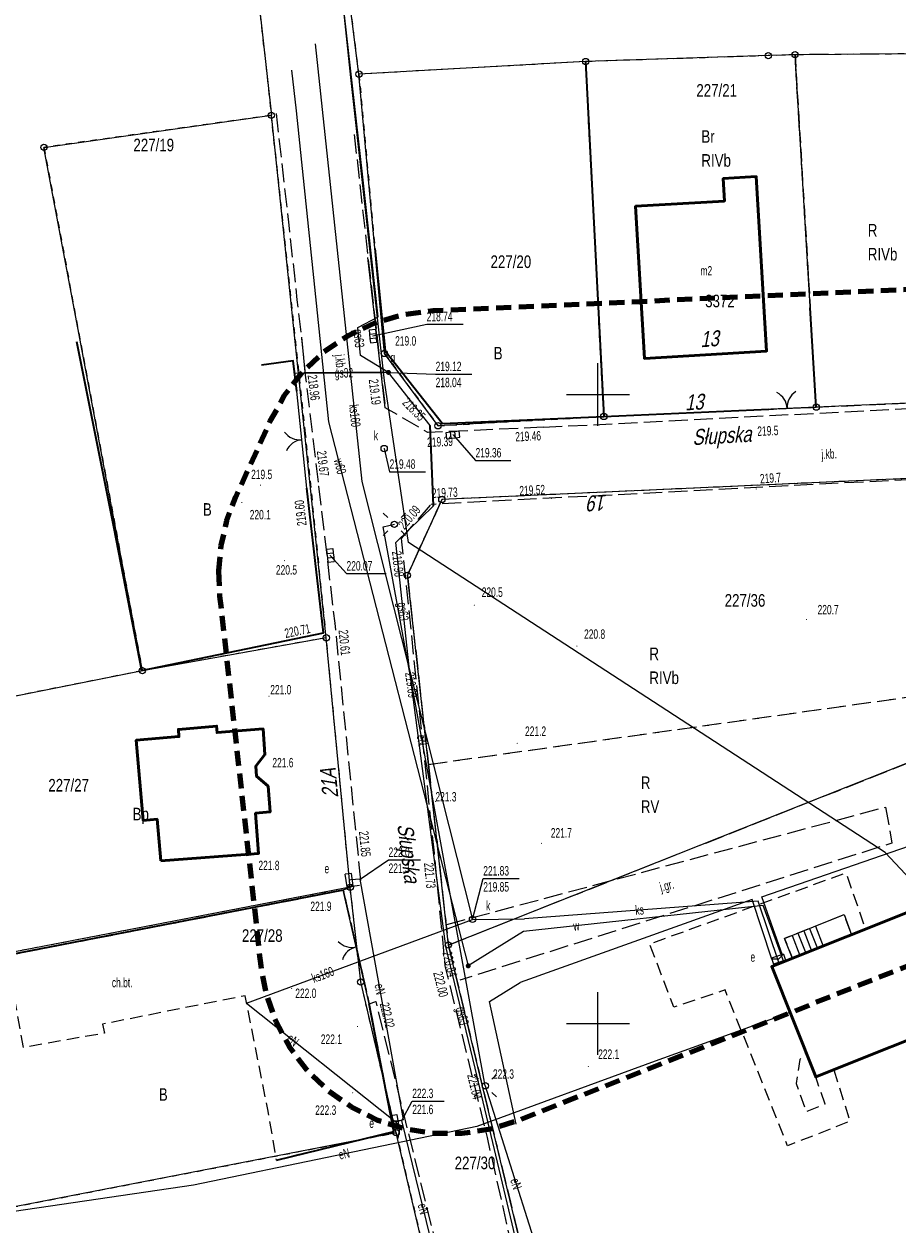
# Model space of a CAD drawing. Header units: metres. Extents: x 6492398 to 6493205, y 6023748 to 6024005.
# Tile 4 of 8: x 6492754 to 6492824, y 6023834 to 6023929. Entities that reach past the tile are written whole.
import ezdxf
from ezdxf.enums import TextEntityAlignment as Align

# ---------------------------------------------------------------- set-up
doc = ezdxf.new("R2010")
doc.units = ezdxf.units.M
for name, pattern in [('1.0_0.5', [1.5, 1, -0.5]), ('1.5_0.5', [2, 1.5, -0.5]), ('219-500', [0]), ('4', [1.8, 1.2, -0.6]), ('egkk-500', [2, 1.5, -0.5]), ('egug-500', [1, 0.5, -0.5]), ('otob_500', [0])]:
    doc.linetypes.add(name, pattern=pattern)
doc.layers.get('0').update_dxf_attribs({"color": 2, "lineweight": 5})
doc.styles.get("Standard").update_dxf_attribs({"font": 'Working1250', "width": 0.75})
doc.linetypes.add('902-500', pattern='A,3.75,0,[1,ksztalty.shx,S=0.5,R=0,X=0,Y=0],3.75', length=7.5)

# ---------------------------------------------------------------- blocks, each defined once
blk = doc.blocks.new('202')
at = {"color": 0, "linetype": 'Continuous', "lineweight": 0}
blk.add_circle((0, 0), 0.25, dxfattribs=at)
blk = doc.blocks.new('PUNKTBUD')
at = {"color": 0}
blk.add_circle((0, 0), 0.045, dxfattribs=at)
blk = doc.blocks.new('US22')
at = {"color": 0, "linetype": 'Continuous', "lineweight": 13}
blk.add_circle((0, 0), 0.25, dxfattribs=at)
blk = doc.blocks.new('US25')
at = {"linetype": 'Continuous', "lineweight": 0}
h = blk.add_hatch(color=0, dxfattribs=at)
edge = h.paths.add_edge_path()
edge.add_arc((0, 0), 0.2, 0, 360)
blk = doc.blocks.new('905')
at = {"color": 0, "linetype": 'Continuous', "lineweight": 0}
for centre, start, end in [((-1.5, 0), 0, 60), ((1.5, 0), 120, 180)]:
    blk.add_arc(centre, 1.5, start, end, dxfattribs=at)
blk = doc.blocks.new('US18')
at = {"color": 0, "linetype": 'Continuous', "lineweight": 13}
for p, q in [((-0.5, -0.25), (-0.5, 0.25)), ((-0.5, 0.25), (0.5, 0.25)), ((0.5, -0.25), (0.5, 0.25)), ((-0.5, -0.25), (0.5, -0.25))]:
    blk.add_line(p, q, dxfattribs=at)
blk = doc.blocks.new('PW01')
at = {"linetype": 'Continuous', "lineweight": 13}
h = blk.add_hatch(color=0, dxfattribs=at)
edge = h.paths.add_edge_path()
edge.add_arc((0, 0), 0.045, 0, 360)
blk = doc.blocks.new('SM01')
at = {"color": 0, "linetype": 'Continuous', "lineweight": 13}
for p, q in [((-0.53, 0.531), (-0.883, 0.884)), ((0.531, 0.531), (0.884, 0.884)), ((-0.53, -0.53), (-0.883, -0.883)), ((0.531, -0.53), (0.884, -0.883))]:
    blk.add_line(p, q, dxfattribs=at)
blk.add_circle((0, 0), 0.25, dxfattribs=at)
blk = doc.blocks.new('US15')
at = {"color": 0, "linetype": 'Continuous', "lineweight": 13}
blk.add_circle((0, 0), 0.25, dxfattribs=at)
blk = doc.blocks.new('US05')
at = {"color": 0, "linetype": 'Continuous', "lineweight": 13}
for p, q in [((-0.525, -0.25), (-0.525, 0.25)), ((-0.525, 0.25), (-0.175, 0.25)), ((-0.175, -0.25), (-0.175, 0.25)), ((-0.175, 0.25), (0.175, 0.25)), ((0.175, -0.25), (0.175, 0.25)), ((0.175, 0.25), (0.525, 0.25)), ((0.525, -0.25), (0.525, 0.25)), ((-0.525, -0.25), (-0.175, -0.25)), ((-0.175, -0.25), (0.175, -0.25)), ((0.175, -0.25), (0.525, -0.25))]:
    blk.add_line(p, q, dxfattribs=at)
blk = doc.blocks.new('OK02')
at = {"color": 0, "linetype": 'Continuous', "lineweight": 0}
for centre, start, end in [((-1.5, 0), 0, 60), ((1.5, 0), 120, 180)]:
    blk.add_arc(centre, 1.5, start, end, dxfattribs=at)
blk = doc.blocks.new('RAMKA500K')
at = {"color": 0}
for p, q in [((0, 147.5), (0, 152.5)), ((400, 147.5), (400, 152.5)), ((0, 150), (2.5, 150)), ((397.5, 150), (400, 150)), ((0, 97.5), (0, 102.5)), ((400, 97.5), (400, 102.5)), ((0, 100), (2.5, 100)), ((397.5, 100), (400, 100))]:
    blk.add_line(p, q, dxfattribs=at)

msp = doc.modelspace()

# ---------------------------------------------------------------- linework, layer by layer
at = {"layer": '217-kontur klasyfikacyjny', "color": 92, "linetype": 'egkk-500', "lineweight": 18, "flags": 128}
for points in [[(6492832.32, 6023927.13), (6492815.66, 6023927)], [(6492813.53, 6023926.93), (6492799.02, 6023926.46)], [(6492799.02, 6023926.46), (6492800.47, 6023898.25)], [(6492815.66, 6023927), (6492813.53, 6023926.93)], [(6492817.35, 6023898.99), (6492815.66, 6023927)], [(6492817.35, 6023898.99), (6492834.24, 6023899.74)], [(6492800.47, 6023898.25), (6492817.35, 6023898.99)], [(6492834.63, 6023893.77), (6492787.6, 6023891.65)], [(6492787.6, 6023891.65), (6492784.86, 6023885.63)], [(6492784.86, 6023885.63), (6492786.53, 6023870.59)], [(6492786.53, 6023870.59), (6492836.05, 6023877.56)], [(6492788.12, 6023856.24), (6492836.25, 6023875.32)], [(6492786.53, 6023870.59), (6492788.12, 6023856.24)], [(6492788.12, 6023856.24), (6492807.4, 6023776.24)]]:
    msp.add_lwpolyline(points, dxfattribs=at)
at = {"layer": '218-kontur użytku gruntowego', "color": 3, "linetype": 'egug-500', "lineweight": 18, "flags": 128}
for points in [[(6492770.29, 6023956.02), (6492774.06, 6023922.19)], [(6492781.02, 6023925.46), (6492777.18, 6023956.02)], [(6492832.32, 6023927.13), (6492815.66, 6023927)], [(6492799.02, 6023926.46), (6492781.02, 6023925.46)], [(6492813.53, 6023926.93), (6492799.02, 6023926.46)], [(6492800.47, 6023898.25), (6492799.02, 6023926.46)], [(6492815.66, 6023927), (6492813.53, 6023926.93)], [(6492817.35, 6023898.99), (6492815.66, 6023927)], [(6492781.02, 6023925.46), (6492783.04, 6023903.26)], [(6492774.06, 6023922.19), (6492755.99, 6023919.64)], [(6492776.78, 6023896.9), (6492774.06, 6023922.19)], [(6492755.99, 6023919.64), (6492763.81, 6023878.04)], [(6492783.04, 6023903.26), (6492787.3, 6023897.51)], [(6492817.35, 6023898.99), (6492834.24, 6023899.74)], [(6492800.47, 6023898.25), (6492817.35, 6023898.99)], [(6492787.3, 6023897.51), (6492800.47, 6023898.25)], [(6492778.42, 6023880.66), (6492776.78, 6023896.9)], [(6492834.63, 6023893.77), (6492787.6, 6023891.65)], [(6492787.6, 6023891.65), (6492784.86, 6023885.63)], [(6492784.86, 6023885.63), (6492786.53, 6023870.59)], [(6492778.42, 6023880.66), (6492763.81, 6023878.04)], [(6492780.32, 6023860.83), (6492778.42, 6023880.66)], [(6492763.81, 6023878.04), (6492742.06, 6023873.7)], [(6492786.53, 6023870.59), (6492836.05, 6023877.56)], [(6492788.12, 6023856.24), (6492836.25, 6023875.32)], [(6492786.53, 6023870.59), (6492788.12, 6023856.24)], [(6492780.32, 6023860.83), (6492745.54, 6023854.13)], [(6492781.16, 6023853.3), (6492780.32, 6023860.83)], [(6492788.12, 6023856.24), (6492807.4, 6023776.24)], [(6492783.97, 6023841.32), (6492781.16, 6023853.3)], [(6492749.51, 6023834.63), (6492783.97, 6023841.32)], [(6492783.97, 6023841.32), (6492788.55, 6023821.83)]]:
    msp.add_lwpolyline(points, dxfattribs=at)
at = {"layer": '219-działka ewidencyjna', "color": 7, "linetype": '219-500', "lineweight": 18, "flags": 128}
for points in [[(6492770.29, 6023956.02), (6492774.06, 6023922.19)], [(6492781.02, 6023925.46), (6492777.18, 6023956.02)], [(6492832.32, 6023927.13), (6492815.66, 6023927)], [(6492799.02, 6023926.46), (6492781.02, 6023925.46)], [(6492813.53, 6023926.93), (6492799.02, 6023926.46)], [(6492800.47, 6023898.25), (6492799.02, 6023926.46)], [(6492815.66, 6023927), (6492813.53, 6023926.93)], [(6492817.35, 6023898.99), (6492815.66, 6023927)], [(6492783.04, 6023903.26), (6492781.02, 6023925.46)], [(6492755.99, 6023919.64), (6492774.06, 6023922.19)], [(6492778.42, 6023880.66), (6492774.06, 6023922.19)], [(6492763.81, 6023878.04), (6492755.99, 6023919.64)], [(6492787.3, 6023897.51), (6492783.04, 6023903.26)], [(6492834.24, 6023899.74), (6492817.35, 6023898.99)], [(6492817.35, 6023898.99), (6492800.47, 6023898.25)], [(6492800.47, 6023898.25), (6492787.3, 6023897.51)], [(6492834.63, 6023893.77), (6492787.6, 6023891.65)], [(6492787.6, 6023891.65), (6492784.86, 6023885.63)], [(6492788.12, 6023856.24), (6492784.86, 6023885.63)], [(6492778.42, 6023880.66), (6492763.81, 6023878.04)], [(6492780.32, 6023860.83), (6492778.42, 6023880.66)], [(6492763.81, 6023878.04), (6492742.06, 6023873.7)], [(6492836.25, 6023875.32), (6492788.12, 6023856.24)], [(6492780.32, 6023860.83), (6492745.54, 6023854.13)], [(6492781.16, 6023853.3), (6492780.32, 6023860.83)], [(6492807.4, 6023776.24), (6492788.12, 6023856.24)], [(6492783.97, 6023841.32), (6492781.16, 6023853.3)], [(6492783.97, 6023841.32), (6492749.51, 6023834.63)], [(6492788.55, 6023821.83), (6492783.97, 6023841.32)]]:
    msp.add_lwpolyline(points, dxfattribs=at)
at = {"layer": '312-budynek ewidencyjny', "color": 7, "linetype": 'CONTINUOUS', "lineweight": 50, "flags": 128}
for points in [[(6492809.96, 6023917.17), (6492812.58, 6023917.32)], [(6492810.06, 6023915.37), (6492809.96, 6023917.17)], [(6492812.58, 6023917.32), (6492813.4, 6023903.44)], [(6492802.98, 6023914.96), (6492810.06, 6023915.37)], [(6492803.69, 6023902.86), (6492802.98, 6023914.96)], [(6492813.4, 6023903.44), (6492803.69, 6023902.86)]]:
    msp.add_lwpolyline(points, dxfattribs=at)
at = {"layer": 'brama', "color": 7, "linetype": 'otob_500', "lineweight": 18, "flags": 128}
for points in [[(6492776.87, 6023892.55), (6492776.08, 6023900.25)], [(6492781.83, 6023851.57), (6492779.77, 6023860.6)]]:
    msp.add_lwpolyline(points, dxfattribs=at)
at = {"layer": 'budynek', "color": 7, "linetype": 'CONTINUOUS', "lineweight": 50, "flags": 128}
for points in [[(6492765.27, 6023862.94), (6492764.98, 6023866.23), (6492763.88, 6023866.14), (6492763.32, 6023872.51), (6492766.72, 6023872.81), (6492766.67, 6023873.37), (6492769.7, 6023873.64), (6492769.74, 6023873.12), (6492773.4, 6023873.41), (6492773.54, 6023871.38), (6492772.82, 6023870.45), (6492772.89, 6023869.66), (6492773.8, 6023868.86), (6492773.96, 6023866.82), (6492772.8, 6023866.71), (6492773.04, 6023863.52)], [(6492825.77, 6023859.29), (6492829.26, 6023850.53), (6492817.3, 6023845.76), (6492813.81, 6023854.52)]]:
    msp.add_lwpolyline(points, close=True, dxfattribs=at)
at = {"layer": 'chodnik', "color": 7, "linetype": '1.0_0.5', "lineweight": 18, "flags": 128}
for points in [[(6492818.74, 6023846.33), (6492820.02, 6023842.22), (6492815.07, 6023840.28), (6492810.1, 6023852.67), (6492806.03, 6023851.3), (6492804.11, 6023856.33), (6492819.7, 6023861.97), (6492821.26, 6023857.49), (6492820.14, 6023857.05), (6492819.57, 6023858.66), (6492814.81, 6023856.76), (6492815.45, 6023855.18), (6492813.81, 6023854.52), (6492816.55, 6023847.64), (6492816.03, 6023847.13), (6492815.75, 6023845.24), (6492816.53, 6023843), (6492818.04, 6023843.6), (6492817.3, 6023845.76)], [(6492754.38, 6023848.1), (6492753.01, 6023855.4), (6492779.77, 6023860.6), (6492781.83, 6023851.57), (6492783.8, 6023841.42), (6492774.47, 6023839.15), (6492773.78, 6023843.16), (6492771.98, 6023852.2), (6492760.65, 6023849.95), (6492760.79, 6023849.23)]]:
    msp.add_lwpolyline(points, close=True, dxfattribs=at)
at = {"layer": 'inny obiekt zagospodarowania terenu', "color": 7, "linetype": '1.0_0.5', "lineweight": 18, "flags": 128}
msp.add_lwpolyline([(6492815.66, 6023927), (6492816.87, 6023906.89)], dxfattribs=at)
at = {"layer": 'jezdnia', "color": 7, "linetype": '1.5_0.5', "lineweight": 18, "flags": 128}
for points in [[(6492774.43, 6023922.34), (6492775.45, 6023913.45), (6492776.09, 6023907.52), (6492776.45, 6023904.56), (6492776.75, 6023901.54), (6492777.81, 6023892.7)], [(6492780.64, 6023920.65), (6492781.73, 6023910.89), (6492783.1, 6023898.94)], [(6492795.65, 6023897.39), (6492786.5, 6023896.97), (6492783.1, 6023898.94)], [(6492795.65, 6023897.39), (6492834.26, 6023899.38), (6492834.76, 6023893.75), (6492786.75, 6023891.26)], [(6492777.81, 6023892.7), (6492779.09, 6023881.82), (6492781.18, 6023861), (6492780.47, 6023860.89), (6492779.77, 6023860.6), (6492781.83, 6023851.57), (6492782.35, 6023851.74), (6492787.05, 6023832.75), (6492791.46, 6023814.28), (6492795.48, 6023797.72), (6492799.92, 6023779.56), (6492800.26, 6023778.57), (6492801.74, 6023774.93), (6492802.63, 6023773.22), (6492808.47, 6023774.61), (6492806.68, 6023777.89), (6492805.88, 6023779.7), (6492805.3, 6023781.59), (6492804.43, 6023784.87), (6492799.55, 6023805.44), (6492794.94, 6023824.39), (6492791.22, 6023840.94), (6492787.87, 6023854.59), (6492787.01, 6023863.55), (6492784.4, 6023888.55)], [(6492784.4, 6023888.55), (6492786.75, 6023891.26)], [(6492788, 6023857.87), (6492822.85, 6023867.2), (6492823.36, 6023864.34), (6492789.04, 6023853.44)]]:
    msp.add_lwpolyline(points, dxfattribs=at)
at = {"layer": 'krawężnik', "color": 7, "linetype": 'CONTINUOUS', "lineweight": 25, "flags": 128}
for points in [[(6492783.1, 6023898.94), (6492781.73, 6023910.89)], [(6492776.45, 6023904.56), (6492776.75, 6023901.54)]]:
    msp.add_lwpolyline(points, dxfattribs=at)
at = {"layer": 'Obszar opracowania', "color": 132, "linetype": '4', "lineweight": 200, "flags": 128}
msp.add_lwpolyline([(6492769.864, 6023885.989), (6492769.951, 6023883.976), (6492773.211, 6023854.586), (6492773.638, 6023852.331), (6492774.404, 6023850.168), (6492775.491, 6023848.147), (6492776.873, 6023846.315), (6492778.519, 6023844.715), (6492780.389, 6023843.386), (6492782.441, 6023842.357), (6492784.625, 6023841.653), (6492786.891, 6023841.29), (6492789.186, 6023841.278), (6492791.456, 6023841.616), (6492793.648, 6023842.296), (6492841.778, 6023861.376), (6492843.93, 6023862.435), (6492845.886, 6023863.825), (6492847.596, 6023865.508), (6492849.015, 6023867.443), (6492850.108, 6023869.579), (6492850.846, 6023871.862), (6492851.211, 6023874.233), (6492851.193, 6023876.632), (6492849.573, 6023895.082), (6492849.199, 6023897.341), (6492848.485, 6023899.518), (6492847.449, 6023901.56), (6492846.113, 6023903.42), (6492844.51, 6023905.056), (6492842.677, 6023906.429), (6492840.656, 6023907.506), (6492838.495, 6023908.264), (6492836.244, 6023908.683), (6492833.955, 6023908.755), (6492786.925, 6023906.635), (6492784.591, 6023906.345), (6492782.331, 6023905.694), (6492780.2, 6023904.698), (6492778.252, 6023903.381), (6492776.533, 6023901.776), (6492775.087, 6023899.921), (6492773.948, 6023897.864), (6492771.208, 6023891.844), (6492770.498, 6023889.958), (6492770.048, 6023887.995)], close=True, dxfattribs=at)
at = {"layer": 'obudowa ochronna przewodu', "color": 7, "linetype": 'CONTINUOUS', "lineweight": 35, "flags": 128}
for points in [[(6492782.88, 6023901.75), (6492776.64, 6023901.68)], [(6492786.93, 6023891.15), (6492786.67, 6023897.52)]]:
    msp.add_lwpolyline(points, dxfattribs=at)
at = {"layer": 'ogrodzenie trwałe', "color": 7, "linetype": '902-500', "lineweight": 35, "flags": 128}
for points in [[(6492799.02, 6023926.46), (6492800.47, 6023898.25), (6492813.58, 6023898.82)], [(6492782.28, 6023911.61), (6492783.09, 6023903.48), (6492787.66, 6023897.68), (6492800.47, 6023898.25)], [(6492817.35, 6023898.99), (6492816.87, 6023906.89)], [(6492758.58, 6023904.22), (6492761.55, 6023889.38), (6492763.73, 6023878.06), (6492778.2, 6023881.06), (6492776.87, 6023892.55)], [(6492776.08, 6023900.25), (6492775.79, 6023902.66), (6492773.28, 6023902.32)], [(6492779.77, 6023860.6), (6492753.01, 6023855.4)], [(6492774.47, 6023839.15), (6492783.8, 6023841.42), (6492781.83, 6023851.57)]]:
    msp.add_lwpolyline(points, dxfattribs=at)
at = {"layer": 'przewód elektroenergetyczny podziemny', "color": 1, "linetype": 'CONTINUOUS', "lineweight": 18, "flags": 128}
for points in [[(6492791.05, 6023845.05), (6492782.95, 6023889.48), (6492783.83, 6023889.68)], [(6492814.35, 6023855.11), (6492814.65, 6023855.44), (6492813.01, 6023860.07), (6492830.66, 6023866.15), (6492850.71, 6023873.04), (6492856.67, 6023855.11), (6492856.38, 6023855.09), (6492859.26, 6023845.5)], [(6492783.86, 6023842.24), (6492783.95, 6023842.18), (6492784.56, 6023842.38), (6492781.12, 6023861.48), (6492780.38, 6023861.41), (6492780.25, 6023861.4)], [(6492814.35, 6023855.11), (6492813.82, 6023855.11), (6492812.24, 6023859.87), (6492793.83, 6023853.27)], [(6492793.51, 6023842), (6492791.4, 6023851.76), (6492793.83, 6023853.27)], [(6492815.26, 6023850.87), (6492804.56, 6023847.02), (6492790.37, 6023841.82), (6492767.86, 6023837.15), (6492750.72, 6023834.63), (6492739.85, 6023835.35), (6492721.41, 6023844.67), (6492698.83, 6023846.46), (6492698.27, 6023846.46)], [(6492772.09, 6023851.63), (6492783.86, 6023842.24)], [(6492791.05, 6023845.05), (6492796.83, 6023826.7)], [(6492764.07, 6023765.05), (6492764.49, 6023764.76), (6492800.72, 6023773.95), (6492793.73, 6023804.23), (6492784.42, 6023842.28), (6492783.86, 6023842.24)], [(6492784.12, 6023840.88), (6492784.29, 6023841.82), (6492783.86, 6023842.24)]]:
    msp.add_lwpolyline(points, dxfattribs=at)
at = {"layer": 'przewód gazowy', "color": 52, "linetype": 'CONTINUOUS', "lineweight": 18, "flags": 128}
for points in [[(6492807.37, 6023773.45), (6492807.31, 6023773.67), (6492802.78, 6023794.69), (6492799.83, 6023805.96), (6492794.82, 6023827.16), (6492790.25, 6023846.45), (6492787.91, 6023856.11), (6492785, 6023878.34), (6492783.94, 6023888.22), (6492786.93, 6023891.15), (6492786.67, 6023897.52), (6492783.36, 6023901.75), (6492781.15, 6023903.09), (6492780.92, 6023905.33), (6492782.54, 6023906.17), (6492781.3, 6023917.5), (6492779.55, 6023932.99), (6492778.28, 6023945.42), (6492778.23, 6023945.92), (6492778.18, 6023946.38), (6492777.55, 6023950.32)], [(6492783.36, 6023901.75), (6492782.88, 6023901.75), (6492776.64, 6023901.68), (6492775.84, 6023901.67)]]:
    msp.add_lwpolyline(points, dxfattribs=at)
at = {"layer": 'przewód kanalizacyjny', "color": 34, "linetype": 'CONTINUOUS', "lineweight": 18, "flags": 128}
for points in [[(6492777.54, 6023927.86), (6492781.25, 6023893.08), (6492790.04, 6023858.28)], [(6492814.41, 6023854.77), (6492812.73, 6023859.73), (6492794.17, 6023858.32)], [(6492772.09, 6023851.63), (6492790.04, 6023858.28)], [(6492790.04, 6023858.28), (6492794.17, 6023858.32)]]:
    msp.add_lwpolyline(points, dxfattribs=at)
at = {"layer": 'przewód specjalny', "color": 7, "linetype": 'CONTINUOUS', "lineweight": 18, "flags": 128}
msp.add_lwpolyline([(6492828.87, 6023857.13), (6492822.83, 6023863.59), (6492784.94, 6023888.24), (6492783.05, 6023901.08), (6492780.37, 6023925.18), (6492777.14, 6023956.04), (6492850.18, 6023956.34), (6492850.01, 6023972.64)], dxfattribs=at)
at = {"layer": 'przewód wodociągowy', "color": 5, "linetype": 'CONTINUOUS', "lineweight": 18, "flags": 128}
for points in [[(6492775.66, 6023925.78), (6492776.03, 6023922.55), (6492778.61, 6023897.83), (6492789.7, 6023854.58)], [(6492814.77, 6023854.9), (6492813.14, 6023859.37), (6492794.1, 6023857.32)], [(6492794.1, 6023857.32), (6492789.7, 6023854.58)]]:
    msp.add_lwpolyline(points, dxfattribs=at)
at = {"layer": 'rzędna-Atr2', "color": 7, "flags": 128}
for points in [[(6492782.12, 6023904.65), (6492786.4, 6023905.59), (6492789.286, 6023905.59)], [(6492788.49, 6023896.79), (6492790.28, 6023894.76), (6492793.07, 6023894.76)], [(6492783.02, 6023895.7), (6492783.45, 6023893.86), (6492786.304, 6023893.86)], [(6492778.74, 6023887.21), (6492780.03, 6023885.77), (6492783.171, 6023885.77)], [(6492781.12, 6023861.48), (6492783.37, 6023863.01), (6492785.902, 6023863.01)], [(6492784.42, 6023842.28), (6492785.25, 6023843.84), (6492787.787, 6023843.84)]]:
    msp.add_lwpolyline(points, dxfattribs=at)
at = {"layer": 'rzędna-Atr2', "color": 52, "flags": 128}
msp.add_lwpolyline([(6492783.36, 6023901.75), (6492787.11, 6023901.62), (6492789.99, 6023901.62)], dxfattribs=at)
at = {"layer": 'rzędna-Atr2', "color": 34, "flags": 128}
msp.add_lwpolyline([(6492790.04, 6023858.28), (6492790.89, 6023861.53), (6492793.744, 6023861.53)], dxfattribs=at)
at = {"layer": 'schody', "color": 7, "linetype": 'CONTINUOUS', "lineweight": 18, "flags": 128}
msp.add_lwpolyline([(6492814.81, 6023856.76), (6492819.57, 6023858.66), (6492820.14, 6023857.05), (6492815.45, 6023855.17)], close=True, dxfattribs=at)
for points in [[(6492816.816, 6023857.561), (6492817.437, 6023855.966)], [(6492817.28, 6023857.746), (6492817.901, 6023856.152)], [(6492815.423, 6023857.005), (6492816.044, 6023855.408)], [(6492815.887, 6023857.19), (6492816.508, 6023855.594)], [(6492816.352, 6023857.375), (6492816.972, 6023855.78)]]:
    msp.add_lwpolyline(points, dxfattribs=at)
at = {"layer": 'ściana oporowa (poligon)', "color": 7, "linetype": 'CONTINUOUS', "lineweight": 18, "flags": 128}
msp.add_lwpolyline([(6492813.58, 6023898.82), (6492817.35, 6023898.99)], dxfattribs=at)
msp.add_lwpolyline([(6492813.58, 6023898.82), (6492817.35, 6023898.99)], dxfattribs=at)

# ---------------------------------------------------------------- block references
at = {"layer": '202-punkt graniczny', "color": 7, "linetype": 'CONTINUOUS', "lineweight": 18}
for p in [(6492813.53, 6023926.93), (6492815.66, 6023927), (6492799.02, 6023926.46), (6492781.02, 6023925.46), (6492774.06, 6023922.19), (6492755.99, 6023919.64), (6492783.04, 6023903.26), (6492800.47, 6023898.25), (6492817.35, 6023898.99), (6492787.3, 6023897.51), (6492787.6, 6023891.65), (6492784.86, 6023885.63), (6492778.42, 6023880.66), (6492763.81, 6023878.04), (6492780.32, 6023860.83), (6492788.12, 6023856.24), (6492781.16, 6023853.3), (6492783.97, 6023841.32)]:
    msp.add_blockref('202', p, dxfattribs=at)
at = {"layer": '905-Brama w ogrodzeniu', "color": 7, "linetype": 'CONTINUOUS', "lineweight": 35, "rotation": 3.327}
msp.add_blockref('905', (6492815.04, 6023898.89), dxfattribs=at)
at = {"layer": 'brama', "color": 7, "linetype": 'CONTINUOUS', "lineweight": 18}
for p, rotation in [((6492776.475, 6023896.4), 95.858), ((6492780.8, 6023856.085), 102.851)]:
    msp.add_blockref('OK02', p, dxfattribs=dict(at, rotation=rotation))
at = {"layer": 'kratka ściekowa', "color": 34, "linetype": 'CONTINUOUS', "lineweight": 18}
for p, rotation in [((6492782.12, 6023904.65), 275.44), ((6492788.49, 6023896.79), 7.046), ((6492778.74, 6023887.21), 276.446)]:
    msp.add_blockref('US05', p, dxfattribs=dict(at, rotation=rotation))
at = {"layer": 'latarnia', "color": 7, "linetype": 'CONTINUOUS', "lineweight": 18}
for p in [(6492783.83, 6023889.68), (6492791.05, 6023845.05)]:
    msp.add_blockref('SM01', p, dxfattribs=at)
at = {"layer": 'pikieta naturalna', "color": 7, "linetype": 'CONTINUOUS', "lineweight": 13}
for p in [(6492783.09, 6023903.48), (6492812.09, 6023896.42), (6492773.2, 6023892.79), (6492812.57, 6023892.49), (6492771.71, 6023891.41), (6492775.1, 6023886.79), (6492790.18, 6023883.25), (6492816.57, 6023882.12), (6492798.33, 6023880), (6492773.87, 6023876.01), (6492793.59, 6023872.27), (6492773.54, 6023871.38), (6492787.09, 6023867.65), (6492795.51, 6023864.32), (6492773.04, 6023863.52), (6492780.54, 6023860.86), (6492775.67, 6023852.79), (6492780.9, 6023849.77), (6492799.24, 6023846.58), (6492791.05, 6023845.05), (6492780.52, 6023844.49)]:
    msp.add_blockref('PW01', p, dxfattribs=at)
at = {"layer": 'pikieta sztuczna', "color": 7, "linetype": 'CONTINUOUS', "lineweight": 13}
for p in [(6492776.75, 6023901.54), (6492783.1, 6023898.94), (6492786.5, 6023896.97), (6492795.65, 6023897.39), (6492777.81, 6023892.7), (6492776.87, 6023892.55), (6492796.3, 6023891.74), (6492786.75, 6023891.26), (6492784.4, 6023888.55), (6492779.09, 6023881.82), (6492778.2, 6023881.06), (6492787.01, 6023863.55), (6492781.18, 6023861), (6492787.87, 6023854.59), (6492782.35, 6023851.74)]:
    msp.add_blockref('PW01', p, dxfattribs=at)
at = {"layer": 'Punkt budynku', "color": 5, "linetype": 'CONTINUOUS', "lineweight": 18}
for p in [(6492809.96, 6023917.17), (6492812.58, 6023917.32), (6492802.98, 6023914.96), (6492810.06, 6023915.37), (6492813.4, 6023903.44), (6492803.69, 6023902.86)]:
    msp.add_blockref('PUNKTBUD', p, dxfattribs=at)
at = {"layer": 'rzędna', "color": 7, "linetype": 'CONTINUOUS', "lineweight": 18}
for p in [(6492782.12, 6023904.65), (6492786.67, 6023897.52), (6492788.49, 6023896.79), (6492783.02, 6023895.7), (6492783.94, 6023888.22), (6492778.74, 6023887.21), (6492785, 6023878.34), (6492781.12, 6023861.48), (6492787.91, 6023856.11), (6492790.25, 6023846.45), (6492784.42, 6023842.28), (6492784.56, 6023842.38)]:
    msp.add_blockref('PW01', p, dxfattribs=at)
at = {"layer": 'rzędna', "color": 52, "linetype": 'CONTINUOUS', "lineweight": 18}
msp.add_blockref('PW01', (6492783.36, 6023901.75), dxfattribs=at)
at = {"layer": 'rzędna', "color": 34, "linetype": 'CONTINUOUS', "lineweight": 18}
msp.add_blockref('PW01', (6492790.08, 6023858.27), dxfattribs=at)
at = {"layer": 'szafa elektroenergetyczna lub kontener', "color": 1, "linetype": 'CONTINUOUS', "lineweight": 18}
for p, rotation in [((6492780.25, 6023861.4), 98.13), ((6492814.35, 6023855.11), -161.053), ((6492783.86, 6023842.24), -81.18)]:
    msp.add_blockref('US18', p, dxfattribs=dict(at, rotation=rotation))
at = {"layer": 'słup przewodów napowietrznych', "color": 7, "linetype": 'CONTINUOUS', "lineweight": 18}
for p in [(6492783.83, 6023889.68), (6492791.05, 6023845.05)]:
    msp.add_blockref('US15', p, dxfattribs=at)
at = {"layer": 'wodociągowe urządzenie techniczne', "color": 5, "linetype": 'CONTINUOUS', "lineweight": 18, "rotation": 11.482}
msp.add_blockref('US25', (6492789.7, 6023854.58), dxfattribs=at)
at = {"layer": 'Wstawianie ramki sekcyjnej z opisem', "color": 7, "linetype": 'CONTINUOUS', "lineweight": 13}
for p in [(6492400, 6023750), (6492800, 6023750)]:
    msp.add_blockref('RAMKA500K', p, dxfattribs=at)
at = {"layer": 'właz do komory lub kanału - okrągły', "color": 7, "linetype": 'CONTINUOUS', "lineweight": 18}
for p in [(6492783.02, 6023895.7), (6492790.04, 6023858.28)]:
    msp.add_blockref('US22', p, dxfattribs=at)
at = {"layer": 'zasuwa lub zawór', "color": 52, "linetype": 'CONTINUOUS', "lineweight": 18}
msp.add_blockref('US25', (6492783.36, 6023901.75), dxfattribs=at)

# ---------------------------------------------------------------- texts
at = {"layer": '209-oznaczenie konturu klasyfikacyjnego', "color": 92, "linetype": 'CONTINUOUS', "lineweight": 18, "width": 0.79}
for s, p in [('RIVb', (6492808.22, 6023919.1)), ('RIVb', (6492821.44, 6023911.65)), ('RIVb', (6492804.09, 6023877.98)), ('RV', (6492803.41, 6023867.74))]:
    msp.add_text(s, height=1, dxfattribs=at).set_placement(p, align=Align.TOP_LEFT)
at = {"layer": '210-oznaczenie konturu użytku gruntowego', "color": 3, "linetype": 'CONTINUOUS', "lineweight": 18, "width": 0.79}
for s, p in [('Br', (6492808.22, 6023920)), ('R', (6492821.44, 6023912.55)), ('B', (6492791.72, 6023902.78)), ('B', (6492768.62, 6023890.36)), ('R', (6492804.09, 6023878.88)), ('R', (6492803.41, 6023868.64)), ('Bp', (6492763.04, 6023866.15)), ('B', (6492765.12, 6023843.86))]:
    msp.add_text(s, height=1, dxfattribs=at).set_placement(p)
at = {"layer": '211-numer działki ewidencyjnej', "color": 7, "linetype": 'CONTINUOUS', "lineweight": 18, "width": 0.79}
for s, p in [('227/21', (6492807.82, 6023923.67)), ('227/19', (6492763.1, 6023919.33)), ('227/20', (6492791.47, 6023910.05)), ('227/36', (6492810.07, 6023883.13)), ('227/27', (6492756.34, 6023868.44)), ('227/28', (6492771.72, 6023856.49)), ('227/30', (6492788.62, 6023838.42))]:
    msp.add_text(s, height=1, dxfattribs=at).set_placement(p)
at = {"layer": '312-oznaczenie budynku ewidencyjnego', "color": 7, "linetype": 'CONTINUOUS', "lineweight": 18, "width": 0.79}
msp.add_text('3372', height=1, dxfattribs=at).set_placement((6492808.52, 6023907.93), align=Align.TOP_LEFT)
at = {"layer": '312-oznaczenie budynku ewidencyjnego-Atr117', "color": 7, "width": 0.667}
msp.add_text('m2', height=0.75, dxfattribs=at).set_placement((6492808.61, 6023909.83), align=Align.MIDDLE_CENTER)
at = {"layer": '994-Nazwa ulicy', "color": 7, "linetype": 'CONTINUOUS', "lineweight": 25, "oblique": 15, "width": 0.79}
for rotation, p in [(3.323, (6492807.52, 6023895.97)), (277.122, (6492784.06, 6023865.81))]:
    msp.add_text('Słupska', height=1.25, rotation=rotation, dxfattribs=at).set_placement(p)
at = {"layer": 'Adres nieruchomości (na budynku)', "color": 7, "linetype": 'CONTINUOUS', "lineweight": 25, "oblique": 15, "width": 0.79}
for rotation, p in [(4.183, (6492808.89, 6023903.8)), (363.324, (6492807.67, 6023898.77))]:
    msp.add_text('13', height=1.25, rotation=rotation, dxfattribs=at).set_placement(p, align=Align.CENTER)
at = {"layer": 'Adres nieruchomości (na działce)', "color": 7, "linetype": 'CONTINUOUS', "lineweight": 25, "oblique": 15, "width": 0.79}
for s, rotation, p in [('19', 183.381, (6492799.98, 6023892)), ('21A', 95.472, (6492779.27, 6023869.15))]:
    msp.add_text(s, height=1.25, rotation=rotation, dxfattribs=at).set_placement(p, align=Align.CENTER)
at = {"layer": 'chodnik-Atr17', "color": 7, "width": 0.667}
msp.add_text('ch.bt.', height=0.75, dxfattribs=at).set_placement((6492761.39, 6023852.88))
at = {"layer": 'jezdnia-Atr17', "color": 7, "width": 0.667}
for s, rotation, p in [('j.kb.', 276.54, (6492779.09, 6023903.14)), ('j.kb.', 2.95, (6492817.77, 6023894.86)), ('j.gr.', 14.987, (6492805.03, 6023860.46))]:
    msp.add_text(s, height=0.75, rotation=rotation, dxfattribs=at).set_placement(p)
at = {"layer": 'pikieta naturalna-Atr2', "color": 7, "width": 0.667}
for s, p in [('219.0', (6492783.89, 6023903.88)), ('220.5', (6492790.77, 6023883.91)), ('220.7', (6492817.45, 6023882.52)), ('220.8', (6492798.9, 6023880.58)), ('221.0', (6492773.97, 6023876.16)), ('221.2', (6492794.21, 6023872.86)), ('221.6', (6492774.14, 6023870.36)), ('221.3', (6492787.09, 6023867.65)), ('221.7', (6492796.26, 6023864.78)), ('221.8', (6492773.03, 6023862.19)), ('221.9', (6492777.16, 6023858.94)), ('222.0', (6492775.96, 6023852.03)), ('222.1', (6492777.99, 6023848.38)), ('222.1', (6492800.02, 6023847.19)), ('222.3', (6492791.66, 6023845.61)), ('222.3', (6492777.54, 6023842.74))]:
    msp.add_text(s, height=0.75, dxfattribs=at).set_placement(p)
for s, rotation, p in [('219.5', 2.449, (6492812.68, 6023896.7)), ('219.7', 4.099, (6492812.9, 6023892.92))]:
    msp.add_text(s, height=0.75, rotation=rotation, dxfattribs=at).set_placement(p)
for s, p in [('219.5', (6492772.45, 6023894.02)), ('220.1', (6492772.34, 6023890.82)), ('220.5', (6492774.42, 6023886.43))]:
    msp.add_text(s, height=0.75, dxfattribs=at).set_placement(p, align=Align.TOP_LEFT)
at = {"layer": 'pikieta sztuczna-Atr2', "color": 7, "width": 0.667}
for s, rotation, p in [('218.96', 276.837, (6492777.68, 6023901.61)), ('219.19', 276.54, (6492782.54, 6023901.26)), ('219.67', 276.837, (6492778.41, 6023895.58)), ('219.60', 96.541, (6492776.12, 6023889.52)), ('220.71', 11.712, (6492775.05, 6023881.37))]:
    msp.add_text(s, height=0.75, rotation=rotation, dxfattribs=at).set_placement(p, align=Align.TOP_LEFT)
for s, rotation, p in [('219.39', 2.628, (6492786.45, 6023895.82)), ('219.46', 2.628, (6492793.45, 6023896.26)), ('219.52', 2.877, (6492793.78, 6023891.97)), ('219.73', 2.877, (6492786.83, 6023891.77)), ('220.09', 49.069, (6492784.63, 6023889.22)), ('220.61', 275.732, (6492779.39, 6023881.26)), ('221.85', 275.732, (6492781.01, 6023865.26)), ('221.73', 275.482, (6492786.18, 6023862.75)), ('222.00', 283.789, (6492786.91, 6023854.03)), ('222.02', 283.901, (6492782.66, 6023851.56))]:
    msp.add_text(s, height=0.75, rotation=rotation, dxfattribs=at).set_placement(p)
at = {"layer": 'przewód elektroenergetyczny podziemny-Atr1', "color": 1, "width": 0.667}
for rotation, p in [(-78.854, (6492785.96, 6023872.95)), (-79.79, (6492782.62, 6023853.15)), (-38.582, (6492775.43, 6023848.96)), (12.513, (6492779.42, 6023839.55)), (-72.516, (6492793.38, 6023837.67)), (-75.439, (6492786.03, 6023835.68))]:
    msp.add_text('eN', height=0.75, rotation=rotation, dxfattribs=at).set_placement(p, align=Align.MIDDLE_LEFT)
at = {"layer": 'przewód gazowy-Atr1', "color": 52, "width": 0.667}
for s, rotation, p in [('gs63', -84.138, (6492780.94, 6023905.18)), ('gs32', 0.642, (6492779.1, 6023901.71)), ('gs63', 276.123, (6492784.45, 6023883.47)), ('gs63', 283.616, (6492789.07, 6023851.31))]:
    msp.add_text(s, height=0.75, rotation=rotation, dxfattribs=at).set_placement(p, align=Align.MIDDLE_LEFT)
at = {"layer": 'przewód kanalizacyjny-Atr1', "color": 34, "width": 0.667}
for s, rotation, p in [('ks160', -83.911, (6492780.6, 6023899.2)), ('ks', 5.147, (6492802.97, 6023858.99)), ('ks160', 21.134, (6492777.31, 6023853.56))]:
    msp.add_text(s, height=0.75, rotation=rotation, dxfattribs=at).set_placement(p, align=Align.MIDDLE_LEFT)
at = {"layer": 'przewód wodociągowy-Atr1', "color": 5, "width": 0.667}
for s, rotation, p in [('w60', -75.618, (6492779.37, 6023894.88)), ('w', 6.958, (6492798.04, 6023857.74))]:
    msp.add_text(s, height=0.75, rotation=rotation, dxfattribs=at).set_placement(p, align=Align.MIDDLE_LEFT)
at = {"layer": 'Punkt adresowy', "color": 7, "linetype": 'CONTINUOUS', "lineweight": 25, "oblique": 15, "width": 0.79}
for s, rotation, p in [('13', 363.324, (6492807.67, 6023898.77)), ('19', 183.381, (6492799.98, 6023892)), ('21A', 95.472, (6492779.27, 6023869.15))]:
    msp.add_text(s, height=1.25, rotation=rotation, dxfattribs=at).set_placement(p, align=Align.CENTER)
at = {"layer": 'rzędna-Atr2', "color": 7, "width": 0.667}
for s, p in [('218.74', (6492786.4, 6023905.598)), ('219.36', (6492790.28, 6023894.768)), ('219.48', (6492783.45, 6023893.868)), ('220.07', (6492780.03, 6023885.777)), ('222.0', (6492783.37, 6023863.018)), ('222.3', (6492785.25, 6023843.848))]:
    msp.add_text(s, height=0.75, dxfattribs=at).set_placement(p, align=Align.BOTTOM_LEFT)
at = {"layer": 'rzędna-Atr2', "color": 52, "width": 0.667}
msp.add_text('219.12', height=0.75, dxfattribs=at).set_placement((6492787.11, 6023901.628), align=Align.BOTTOM_LEFT)
at = {"layer": 'rzędna-Atr2', "color": 34, "width": 0.667}
msp.add_text('221.83', height=0.75, dxfattribs=at).set_placement((6492790.89, 6023861.538), align=Align.BOTTOM_LEFT)
at = {"layer": 'rzędna-Atr3', "color": 52, "width": 0.667}
msp.add_text('218.04', height=0.75, dxfattribs=at).set_placement((6492787.11, 6023900.353), align=Align.BOTTOM_LEFT)
at = {"layer": 'rzędna-Atr3', "color": 7, "width": 0.667}
for s, rotation, p in [('218.35', 314.741, (6492784.67, 6023899.54)), ('218.98', 276.123, (6492784.01, 6023887.55)), ('219.69', 277.458, (6492785.05, 6023877.92)), ('220.84', 283.616, (6492788.01, 6023855.72))]:
    msp.add_text(s, height=0.75, rotation=rotation, dxfattribs=at).set_placement(p, align=Align.MIDDLE_LEFT)
for s, p in [('221.3', (6492783.37, 6023861.743)), ('221.6', (6492785.25, 6023842.572))]:
    msp.add_text(s, height=0.75, dxfattribs=at).set_placement(p, align=Align.BOTTOM_LEFT)
at = {"layer": 'rzędna-Atr3', "color": 34, "width": 0.667}
msp.add_text('219.85', height=0.75, dxfattribs=at).set_placement((6492790.89, 6023860.263), align=Align.BOTTOM_LEFT)
at = {"layer": 'rzędna-Atr3', "color": 7, "width": 0.667}
msp.add_text('221.04', height=0.75, rotation=283.328, dxfattribs=at).set_placement((6492790.34, 6023846.07), align=Align.TOP_LEFT)
at = {"layer": 'szafa elektroenergetyczna lub kontener-Atr17', "color": 1, "width": 0.667}
for p in [(6492778.28, 6023861.94), (6492812.12, 6023854.91), (6492781.84, 6023841.7)]:
    msp.add_text('e', height=0.75, dxfattribs=at).set_placement(p)
at = {"layer": 'właz do komory lub kanału - okrągły-Atr17', "color": 7, "width": 0.667}
for p in [(6492782.2, 6023896.36), (6492791.12, 6023858.99)]:
    msp.add_text('k', height=0.75, dxfattribs=at).set_placement(p)
at = {"layer": 'zasuwa lub zawór-Atr17', "color": 52, "width": 0.667}
msp.add_text('g', height=0.75, dxfattribs=at).set_placement((6492783.52, 6023902.56))

doc.saveas('drawing.dxf')
